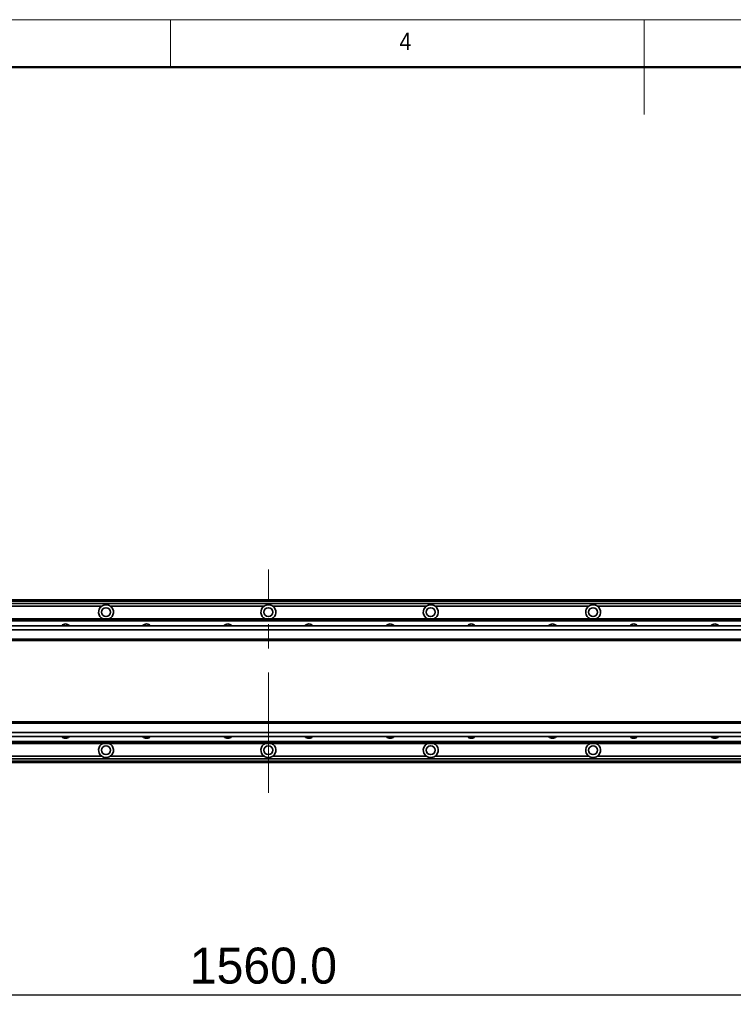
# Model space of a CAD drawing. Header units: millimetres. Extents: x 35 to 2905, y 35 to 2044.
# Tile 6 of 9: x 1008 to 1536, y 1316 to 2044. Entities that reach past the tile are written whole.
import ezdxf

# ---------------------------------------------------------------- set-up
doc = ezdxf.new("R2010")
doc.units = ezdxf.units.MM
doc.header["$LTSCALE"] = 7
doc.linetypes.add('CENTERX2', pattern=[20.32, 12.7, -2.54, 2.54, -2.54])
doc.layers.add('黑色实线', color=7, linetype='Continuous')
doc.styles.add('SLDTEXTSTYLE1', font='Gothic.ttf', dxfattribs={"width": 0.913})
doc.styles.add('SLDTEXTSTYLE8', font='txt')
doc.dimstyles.new('SLDDIMSTYLE4', dxfattribs={"dimtxt": 26.6, "dimasz": 14, "dimexe": 0, "dimexo": 0.0625, "dimgap": 6.65, "dimtad": 2, "dimdec": 1, "dimrnd": 1e-09, "dimzin": 4, "dimdsep": 46, "dimtxsty": 'SLDTEXTSTYLE8', "dimsah": 1, "dimcen": 0.09, "dimadec": 0, "dimazin": 1, "dimtfac": 1, "dimtdec": 1, "dimtofl": 0, "dimtmove": 0, "dimatfit": 3, "dimfxl": 0, "dimfrac": 2, "dimtolj": 1, "dimtzin": 12, "dimarcsym": 0})

# ---------------------------------------------------------------- blocks, each defined once
blk = doc.blocks.new('_D_19')
at = {"layer": '黑色实线'}
for p, q in [((412.29, 1440.55), (412.29, 1316.38)), ((1972.29, 1408.18), (1972.29, 1316.38)), ((412.29, 1323.38), (1972.29, 1323.38))]:
    blk.add_line(p, q, dxfattribs=at)
for points in [[(412.29, 1323.38), (426.29, 1321.28), (426.29, 1325.48)], [(1972.29, 1323.38), (1958.29, 1325.48), (1958.29, 1321.28)]]:
    blk.add_solid(points, dxfattribs=at)
at = {"layer": '黑色实线', "insert": (1134.23, 1358.28), "char_height": 26.6, "attachment_point": 1, "style": 'SLDTEXTSTYLE8'}
blk.add_mtext('1560.0', dxfattribs=at)

msp = doc.modelspace()

# ---------------------------------------------------------------- linework, layer by layer
at = {"color": 7, "linetype": 'Continuous', "lineweight": 18}
for p, q in [((2905, 2044), (35, 2044)), ((1120, 2009), (1120, 2044)), ((1470, 2044), (1470, 1974)), ((70, 2009), (2870, 2009))]:
    msp.add_line(p, q, dxfattribs=at)
at = {"color": 7, "linetype": 'Continuous', "lineweight": 50}
msp.add_line((2870, 2009), (70, 2009), dxfattribs=at)
at = {"color": 7, "linetype": 'Continuous', "lineweight": 35}
for p, q in [((1904.29, 1615.18), (480.29, 1615.18)), ((480.29, 1614.98), (1904.29, 1614.98)), ((480.29, 1614.78), (1904.29, 1614.78)), ((1904.29, 1614.68), (480.29, 1614.68)), ((1904.29, 1612.68), (480.29, 1612.68)), ((1069.12, 1610.68), (955.46, 1610.68)), ((1189.12, 1610.68), (1075.46, 1610.68)), ((1309.12, 1610.68), (1195.46, 1610.68)), ((1429.12, 1610.68), (1315.46, 1610.68)), ((1549.12, 1610.68), (1435.46, 1610.68)), ((507.29, 1601.18), (1877.29, 1601.18)), ((507.29, 1600.88), (1877.29, 1600.88)), ((2087.79, 1596.18), (296.79, 1596.18)), ((507.29, 1599.99), (1877.29, 1599.99)), ((507.29, 1599.69), (1877.29, 1599.69)), ((2087.79, 1593.18), (296.79, 1593.18)), ((2087.79, 1586.18), (296.79, 1586.18)), ((296.79, 1585.18), (2087.79, 1585.18)), ((2087.79, 1525.18), (296.79, 1525.18)), ((2087.79, 1524.18), (296.79, 1524.18)), ((2087.79, 1517.18), (296.79, 1517.18)), ((2087.79, 1514.18), (296.79, 1514.18)), ((507.29, 1510.67), (1877.29, 1510.67)), ((507.29, 1510.38), (1877.29, 1510.38)), ((507.29, 1509.48), (1877.29, 1509.48)), ((507.29, 1509.19), (1877.29, 1509.19)), ((1069.12, 1499.69), (955.46, 1499.69)), ((1189.12, 1499.69), (1075.46, 1499.69)), ((1309.12, 1499.69), (1195.46, 1499.69)), ((1429.12, 1499.69), (1315.46, 1499.69)), ((1549.12, 1499.69), (1435.46, 1499.69)), ((1873.79, 1497.69), (512.79, 1497.69)), ((1873.79, 1495.18), (512.79, 1495.18))]:
    msp.add_line(p, q, dxfattribs=at)
at = {"color": 8, "linetype": 'Continuous', "lineweight": 35}
for p, q in [((1904.29, 1614.18), (480.29, 1614.18)), ((1873.79, 1496.18), (512.79, 1496.18))]:
    msp.add_line(p, q, dxfattribs=at)
at = {"color": 7, "linetype": 'Continuous', "lineweight": 35}
for centre in [(1072.29, 1606.18), (1192.29, 1606.18), (1312.29, 1606.18), (1432.29, 1606.18), (1072.29, 1504.18), (1192.29, 1504.18), (1312.29, 1504.18), (1432.29, 1504.18)]:
    msp.add_circle(centre, 3.3, dxfattribs=at)
for centre, radius, start, end in [((1072.29, 1606.18), 5.5, 125.18979, 245.50882), ((1072.29, 1606.18), 5.5, 294.49118, 54.81021), ((1192.29, 1606.18), 5.5, 125.18979, 245.50882), ((1192.29, 1606.18), 5.5, 294.49118, 54.81021), ((1312.29, 1606.18), 5.5, 125.18979, 245.50882), ((1312.29, 1606.18), 5.5, 294.49118, 54.81021), ((1432.29, 1606.18), 5.5, 125.18979, 245.50882), ((1432.29, 1606.18), 5.5, 294.49118, 54.81021), ((1042.29, 1593.68), 3.75, 41.91572, 138.08428), ((1102.29, 1593.68), 3.75, 41.91572, 138.08428), ((1162.29, 1593.68), 3.75, 41.91572, 138.08428), ((1222.29, 1593.68), 3.75, 41.91572, 138.08428), ((1282.29, 1593.68), 3.75, 41.91572, 138.08428), ((1342.29, 1593.68), 3.75, 41.91572, 138.08428), ((1402.29, 1593.68), 3.75, 41.91572, 138.08428), ((1462.29, 1593.68), 3.75, 41.91572, 138.08428), ((1522.29, 1593.68), 3.75, 41.91572, 138.08428), ((1042.29, 1516.69), 3.75, 221.91572, 318.08428), ((1102.29, 1516.69), 3.75, 221.91572, 318.08428), ((1162.29, 1516.69), 3.75, 221.91572, 318.08428), ((1222.29, 1516.69), 3.75, 221.91572, 318.08428), ((1282.29, 1516.69), 3.75, 221.91572, 318.08428), ((1342.29, 1516.69), 3.75, 221.91572, 318.08428), ((1402.29, 1516.69), 3.75, 221.91572, 318.08428), ((1462.29, 1516.69), 3.75, 221.91572, 318.08428), ((1522.29, 1516.69), 3.75, 221.91572, 318.08428), ((1072.29, 1504.18), 5.5, 114.49118, 234.81021), ((1072.29, 1504.18), 5.5, 305.18979, 65.50882), ((1192.29, 1504.18), 5.5, 114.49118, 234.81021), ((1192.29, 1504.18), 5.5, 305.18979, 65.50882), ((1312.29, 1504.18), 5.5, 114.49118, 234.81021), ((1312.29, 1504.18), 5.5, 305.18979, 65.50882), ((1432.29, 1504.18), 5.5, 114.49118, 234.81021), ((1432.29, 1504.18), 5.5, 305.18979, 65.50882)]:
    msp.add_arc(centre, radius, start, end, dxfattribs=at)
for points, knots in [([(1075.46, 1610.68), (1075, 1610.95), (1074.05, 1611.5), (1072.36, 1611.76), (1070.62, 1611.55), (1069.62, 1610.97), (1069.12, 1610.68)], [0, 0, 0, 0, 0.235682, 0.486473, 0.744847, 1, 1, 1, 1]), ([(1195.46, 1610.68), (1195, 1610.95), (1194.05, 1611.5), (1192.36, 1611.76), (1190.62, 1611.55), (1189.62, 1610.97), (1189.12, 1610.68)], [0, 0, 0, 0, 0.235682, 0.486473, 0.744847, 1, 1, 1, 1]), ([(1315.46, 1610.68), (1315, 1610.95), (1314.05, 1611.5), (1312.36, 1611.76), (1310.62, 1611.55), (1309.62, 1610.97), (1309.12, 1610.68)], [0, 0, 0, 0, 0.235682, 0.486473, 0.744847, 1, 1, 1, 1]), ([(1435.46, 1610.68), (1435, 1610.95), (1434.05, 1611.5), (1432.36, 1611.76), (1430.62, 1611.55), (1429.62, 1610.97), (1429.12, 1610.68)], [0, 0, 0, 0, 0.235698, 0.486472, 0.744863, 1, 1, 1, 1]), ([(1069.12, 1499.69), (1069.58, 1499.42), (1070.53, 1498.86), (1072.21, 1498.6), (1073.95, 1498.82), (1074.96, 1499.4), (1075.46, 1499.69)], [0, 0, 0, 0, 0.235682, 0.486473, 0.744847, 1, 1, 1, 1]), ([(1189.12, 1499.69), (1189.58, 1499.42), (1190.53, 1498.86), (1192.21, 1498.6), (1193.95, 1498.82), (1194.96, 1499.4), (1195.46, 1499.69)], [0, 0, 0, 0, 0.235682, 0.486473, 0.744847, 1, 1, 1, 1]), ([(1309.12, 1499.69), (1309.58, 1499.42), (1310.53, 1498.86), (1312.21, 1498.6), (1313.95, 1498.82), (1314.96, 1499.4), (1315.46, 1499.69)], [0, 0, 0, 0, 0.235682, 0.486473, 0.744847, 1, 1, 1, 1]), ([(1429.12, 1499.69), (1429.58, 1499.42), (1430.53, 1498.86), (1432.21, 1498.6), (1433.95, 1498.82), (1434.96, 1499.4), (1435.46, 1499.69)], [0, 0, 0, 0, 0.235682, 0.486473, 0.744847, 1, 1, 1, 1])]:
    msp.add_open_spline(points, degree=3, knots=knots, dxfattribs=at)
at = {"layer": '黑色实线', "linetype": 'CENTERX2', "lineweight": 18}
msp.add_line((1192.29, 1472.73), (1192.29, 1637.63), dxfattribs=at)

# ---------------------------------------------------------------- texts
at = {"color": 7, "linetype": 'Continuous', "lineweight": 0, "insert": (1289.17, 2034.52), "char_height": 12.96, "attachment_point": 1, "style": 'SLDTEXTSTYLE1'}
msp.add_mtext('4', dxfattribs=at)

# ---------------------------------------------------------------- dimensions: what is measured, and where the dimension line sits
at = {"layer": '黑色实线'}
dim = msp.add_linear_dim(base=(1972.29, 1323.38), p1=(412.29, 1449.44), p2=(1972.29, 1417.07), dimstyle='SLDDIMSTYLE4', dxfattribs=at)
dim.commit()
dim.dimension.update_dxf_attribs({"geometry": '_D_19', "text_midpoint": (1186.21, 1323.38), "dimtype": 160})

doc.saveas('drawing.dxf')
